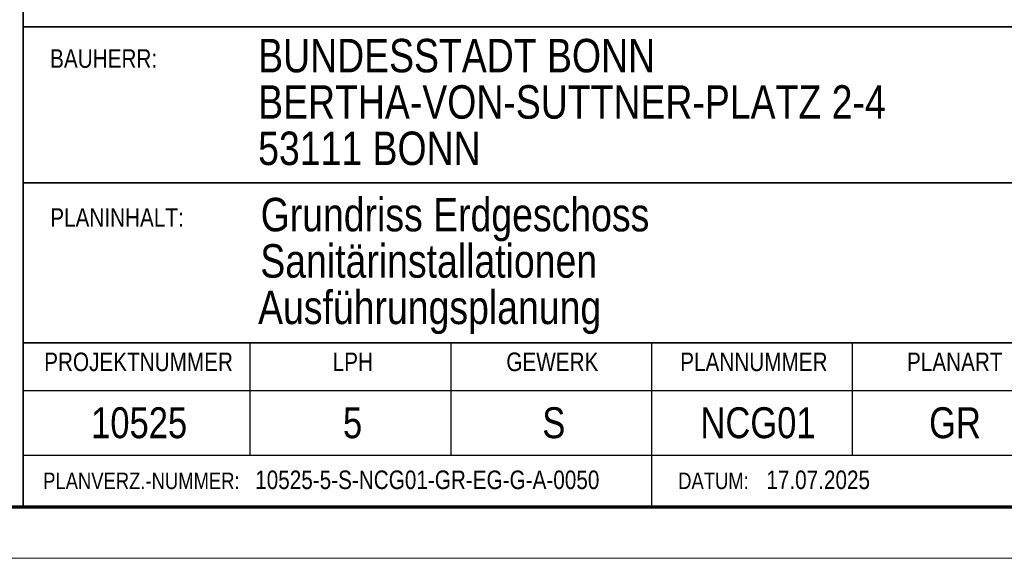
# Model space of a CAD drawing. Extents: x 229 to 926, y 37 to 878.
# Tile 54 of 201: x 742 to 837, y 37 to 89. Entities that reach past the tile are written whole.
import ezdxf
from ezdxf.lldxf.tags import DXFTag

# ---------------------------------------------------------------- set-up
doc = ezdxf.new("R2010")
doc.units = 0
doc.layers.get('0').update_dxf_attribs({"linetype": 'fein_strichliert', "lineweight": 13})
doc.layers.add('X_BI_Geometrie', color=7, linetype='Continuous', lineweight=13)
doc.layers.add('X_BI_Text', color=7, linetype='Continuous', lineweight=25)
doc.styles.get("Standard").update_dxf_attribs({"font": 'arial.ttf'})
tags = doc.linetypes.add('fein_strichliert', pattern=[4, 1, -2, 1]).pattern_tags.tags
tags[8:9] = [DXFTag(74, 4), DXFTag(75, 0), DXFTag(340, '0'), DXFTag(46, 0.0), DXFTag(50, 0.0), DXFTag(44, 0.0), DXFTag(45, 0.0)]
tags[6:7] = [DXFTag(74, 4), DXFTag(75, 0), DXFTag(340, '0'), DXFTag(46, 0.0), DXFTag(50, 0.0), DXFTag(44, 0.0), DXFTag(45, 0.0)]
tags[4:5] = [DXFTag(74, 4), DXFTag(75, 0), DXFTag(340, '0'), DXFTag(46, 0.0), DXFTag(50, 0.0), DXFTag(44, 0.0), DXFTag(45, 0.0)]

# ---------------------------------------------------------------- blocks, each defined once
blk = doc.blocks.new('Blockreferenz-A03CP9SJA9', base_point=(228.976, 36.581))
at = {"color": 0, "linetype": 'ByBlock', "lineweight": 70, "ltscale": 0.7}
blk.add_line((248.976, 41.581), (920.976, 41.581), dxfattribs=at)
at = {"color": 0, "linetype": 'ByBlock', "lineweight": -2, "ltscale": 0.13}
blk.add_line((925.976, 36.581), (228.976, 36.581), dxfattribs=at)
blk = doc.blocks.new('Blockreferenz-A03CP9SLA9', base_point=(739.746, 41.581))
at = {"color": 0, "linetype": 'ByBlock', "lineweight": 35, "ltscale": 0.35}
for p, q in [((741.976, 119.79), (741.976, 41.581)), ((741.976, 88.167), (920.976, 88.167)), ((741.976, 73.009), (880.976, 73.009)), ((741.976, 57.509), (920.976, 57.509)), ((920.976, 41.581), (741.976, 41.581))]:
    blk.add_line(p, q, dxfattribs=at)
at = {"color": 0, "linetype": 'ByBlock', "lineweight": 25, "ltscale": 0.25}
for p, q in [((763.976, 57.509), (763.976, 46.581)), ((783.476, 57.509), (783.476, 46.581)), ((802.976, 57.509), (802.976, 41.581)), ((822.476, 57.509), (822.476, 46.581)), ((741.976, 52.874), (920.976, 52.874)), ((741.976, 46.581), (920.976, 46.581))]:
    blk.add_line(p, q, dxfattribs=at)
at = {"layer": 'X_BI_Text', "color": 0, "linetype": 'ByBlock', "ltscale": 0.25, "attachment_point": 1}
for s, insert, char_height in [('{\\W0.8;\\fArial;BUNDESSTADT BONN}', (764.782, 86.999), 3.25), ('{\\W0.8;\\fArial;BERTHA-VON-SUTTNER-PLATZ 2-4}', (764.782, 82.499), 3.25), ('{\\W0.8;\\fArial;53111 BONN }', (764.782, 78), 3.25), ('{\\W0.8;\\fArial;10525}', (748.565, 51.24), 3)]:
    blk.add_mtext(s, dxfattribs=dict(at, insert=insert, char_height=char_height))
at = {"layer": 'X_BI_Text', "color": 0, "attachment_point": 1}
for s, insert, char_height in [('{\\W0.8;\\fArial;BAUHERR:}', (744.579, 85.988), 1.8), ('{\\W0.8;\\fArial;Grundriss Erdgeschoss}', (765.022, 71.567), 3.25), ('{\\W0.8;\\fArial;PLANINHALT:}', (744.589, 70.555), 1.8), ('{\\W0.8;\\fArial;Sanitärinstallationen}', (764.99, 67.067), 3.25), ('{\\W0.8;\\fArial;Ausführungsplanung}', (764.775, 62.567), 3.25), ('{\\W0.8;\\fArial;PROJEKTNUMMER}', (744.003, 56.55), 1.8), ('{\\W0.8;\\fArial;LPH}', (772.016, 56.55), 1.8), ('{\\W0.8;\\fArial;GEWERK}', (788.879, 56.55), 1.8), ('{\\W0.8;\\fArial;PLANNUMMER}', (805.764, 56.55), 1.8), ('{\\W0.8;\\fArial;PLANART}', (827.786, 56.55), 1.8), ('{\\W0.8;\\fArial;5}', (773.018, 51.24), 3), ('{\\W0.8;\\fArial;S}', (792.373, 51.24), 3), ('{\\W0.8;\\fArial;NCG01}', (807.731, 51.24), 3), ('{\\W0.8;\\fArial;GR}', (829.934, 51.24), 3), ('{\\W0.8;\\fArial;10525-5-S-NCG01-GR-EG-G-A-0050}', (764.492, 45.099), 1.8), ('{\\W0.8;\\fArial;17.07.2025}', (814.129, 45.099), 1.8), ('{\\W0.8;\\fArial;PLANVERZ.-NUMMER:}', (743.905, 44.899), 1.6), ('{\\W0.8;\\fArial;DATUM:}', (805.568, 44.899), 1.6)]:
    blk.add_mtext(s, dxfattribs=dict(at, insert=insert, char_height=char_height))

msp = doc.modelspace()

# ---------------------------------------------------------------- block references
at = {"layer": 'X_BI_Geometrie', "ltscale": 0.13}
for name, p in [('Blockreferenz-A03CP9SJA9', (228.976, 36.581)), ('Blockreferenz-A03CP9SLA9', (739.746, 41.581))]:
    msp.add_blockref(name, p, dxfattribs=at)

doc.saveas('drawing.dxf')
